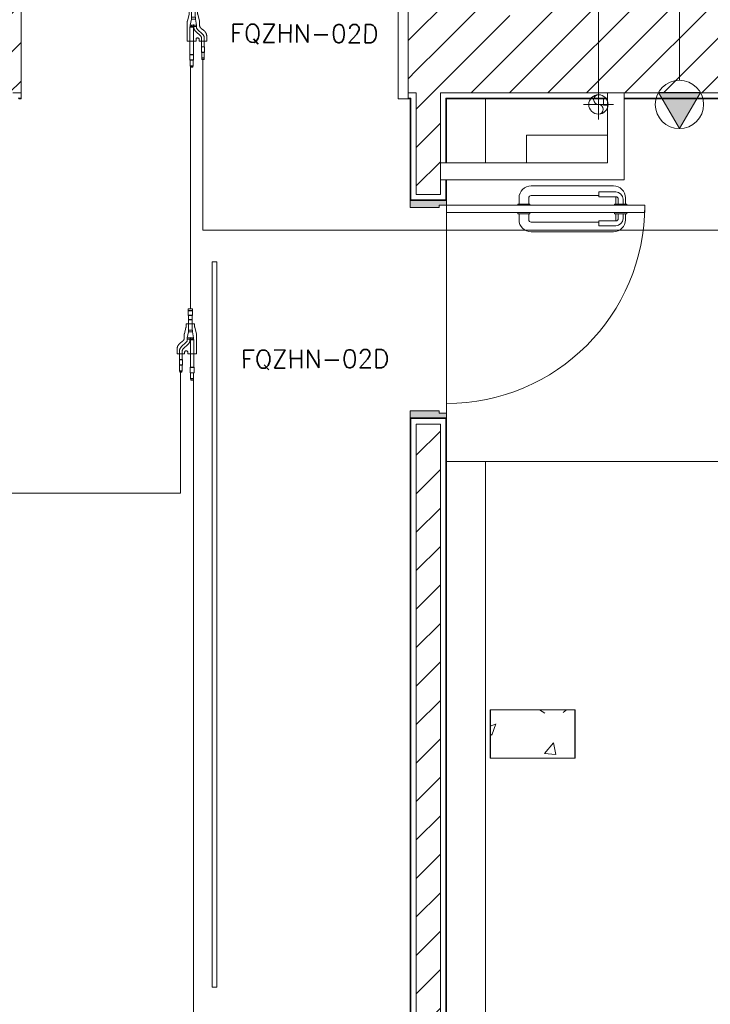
# Model space of a CAD drawing. Header units: metres. Extents: x 1.7 to 42.3, y -72.9 to -47.6.
# Tile 122 of 216: x 9.8 to 12.6, y -58.6 to -54.5. Entities that reach past the tile are written whole.
import ezdxf

# ---------------------------------------------------------------- set-up
doc = ezdxf.new("R2010")
doc.units = ezdxf.units.M
doc.linetypes.add('IMPORT-DASHDOT', pattern=[25.4, 12.7, -6.35, 0, -6.35])
doc.linetypes.add('Oculto 1_5', pattern=[0.0022, 0.0015, -0.0007])
for name, color, linetype, lineweight, true_color in [('2PAV - FRIG_dwg', 7, 'Continuous', 18, 0x767676), ('HVAC-RFNT', 30, 'Continuous', 18, 0xff7f00), ('M-MNTG-IDEN', 1, 'Continuous', 9, 0xff0000), ('TUB_FRIGO', 30, 'Continuous', 18, 0xff7f00)]:
    doc.layers.add(name, color=color, linetype=linetype, lineweight=lineweight, true_color=true_color)
for name, color, linetype, lineweight in [('A-COLS', 7, 'Continuous', 18), ('A-DOOR', 7, 'Continuous', 18), ('A-FLOR', 7, 'Continuous', 18), ('A-GENM', 7, 'Continuous', 18), ('A-WALL', 7, 'Continuous', 18), ('A-WALL-PATT', 7, 'Continuous', 18), ('I-WALL', 7, 'Continuous', 18), ('M-MNTG', 7, 'Continuous', 18), ('S-COLS', 7, 'Continuous', 18)]:
    doc.layers.add(name, color=color, linetype=linetype, lineweight=lineweight)
doc.styles.add('RomanS', font='romans__.ttf', dxfattribs={"height": 0.075})
pattern_1 = [(50, (21.555, -62.9), (0.546555, -0.047815), [0.05715, -0.62865]), (355, (21.555, -62.9), (-0.105728, 0.573166), [0.04572, -0.50292]), (100.451, (21.601, -62.904), (0.440828, 0.525349), [0.04857, -0.53427]), (46.184, (21.555, -62.748), (0.813237, -0.12613), [0.08573, -0.94298]), (96.636, (21.623, -62.758), (0.712212, 0.742287), [0.07286, -0.80141]), (351.184, (21.555, -62.748), (0.712217, 0.742274), [0.06858, -0.75438]), (21, (21.631, -62.786), (0.454846, -0.306795), [0.05715, -0.62865]), (326, (21.631, -62.786), (0.185405, 0.55256), [0.04572, -0.50292]), (71.451, (21.669, -62.811), (0.640251, 0.245763), [0.04857, -0.53427]), (37.5, (21.555, -62.9), (0.009261, 0.2536672), [0.02515, -0.47168, 0.02515, -0.48539, -0.50482]), (37.5, (21.555, -62.9), (0.009261, 0.2536672), [-1.007, 0.02515, -0.47968]), (7.5, (21.555, -62.9), (0.200456, 0.300546), [0.02515, -0.26594, 0.02515, -0.46025, -0.1924]), (7.5, (21.555, -62.9), (0.200456, 0.300546), [-0.77648, 0.02515, -0.16726]), (327.5, (21.385, -62.9), (0.4067682, -0.0171882), [0.02515, -0.16535, 0.02515, -0.56921, -0.78867]), (327.5, (21.385, -62.9), (0.4067682, -0.0171882), [-0.78486, 0.02515, -0.76352]), (317.5, (21.309, -62.9), (0.444383, 0.0762794), [0.02515, -0.2225, 0.02515, -0.36957, -0.56007]), (317.5, (21.309, -62.9), (0.444383, 0.0762794), [-0.64237, 0.02515, -0.53492])]
pattern_2 = [(45, (21.555, -62.9), (-0.0795495, 0.0795495), [])]

# ---------------------------------------------------------------- blocks, each defined once
blk = doc.blocks.new('Paredes 25 - Paredes 21-7862988-2PAV - FRIGORÍFICA')
at = {"layer": 'A-WALL', "color": 253, "true_color": 0xaaaaaa}
for p in [(12.2076, -54.8416), (12.224, -54.8679)]:
    blk.add_line(p, (12.2076, -54.8679), dxfattribs=at)
blk = doc.blocks.new('Led_Stripe_11805 - Led_Stripe_11805-7511531-2PAV - FRIGORÍFICA')
at = {"layer": 'A-GENM', "color": 253, "true_color": 0xaaaaaa}
for p, q in [((-1.5, -0.01), (-1.5, 0.01)), ((-1.5, 0.01), (1.5, 0.01)), ((1.5, 0.01), (1.5, -0.01)), ((1.5, -0.01), (-1.5, -0.01))]:
    blk.add_line(p, q, dxfattribs=at)
blk = doc.blocks.new('Porta sala de aula e laboratorio - P1 PORTA ESTUDIO-8756481-2PAV - FRIGORÍFICA')
at = {"layer": 'A-DOOR', "true_color": 0xcac0b7}
h = blk.add_hatch(color=9, dxfattribs=at)
h.paths.add_polyline_path([(0.45, -0.075), (0.45, 0.075), (0.43, 0.075), (0.43, 0.045), (0.42, 0.045), (0.42, -0.075), (0.43, -0.075)])
h.paths.add_polyline_path([(-0.42, 0.045), (-0.43, 0.045), (-0.43, 0.075), (-0.45, 0.075), (-0.45, -0.075), (-0.42, -0.075)])
at = {"layer": 'A-DOOR', "color": 253, "true_color": 0xaaaaaa}
for p, q in [((-0.4, 0.895), (-0.43, 0.895)), ((-0.43, 0.895), (-0.43, 0.075)), ((-0.4, 0.075), (-0.4, 0.895)), ((-0.435, 0.815), (-0.46, 0.815)), ((-0.43, 0.82), (-0.435, 0.82)), ((-0.435, 0.82), (-0.435, 0.77)), ((-0.4, 0.82), (-0.395, 0.82)), ((-0.395, 0.82), (-0.395, 0.77)), ((-0.395, 0.815), (-0.37, 0.815)), ((-0.485, 0.705), (-0.485, 0.775)), ((-0.465, 0.775), (-0.465, 0.705)), ((-0.46, 0.775), (-0.435, 0.775)), ((-0.455, 0.805), (-0.435, 0.805)), ((-0.435, 0.785), (-0.455, 0.785)), ((-0.375, 0.805), (-0.395, 0.805)), ((-0.395, 0.785), (-0.375, 0.785)), ((-0.37, 0.775), (-0.395, 0.775)), ((-0.365, 0.775), (-0.365, 0.705)), ((-0.345, 0.705), (-0.345, 0.775)), ((-0.51, 0.765), (-0.51, 0.425)), ((-0.435, 0.77), (-0.43, 0.77)), ((-0.395, 0.77), (-0.4, 0.77)), ((-0.32, 0.765), (-0.32, 0.425)), ((-0.465, 0.705), (-0.485, 0.705)), ((-0.47, 0.425), (-0.47, 0.705)), ((-0.365, 0.705), (-0.345, 0.705)), ((-0.36, 0.425), (-0.36, 0.705)), ((-0.435, 0.415), (-0.46, 0.415)), ((-0.43, 0.42), (-0.435, 0.42)), ((-0.435, 0.42), (-0.435, 0.37)), ((-0.4, 0.42), (-0.395, 0.42)), ((-0.395, 0.42), (-0.395, 0.37)), ((-0.395, 0.415), (-0.37, 0.415)), ((-0.46, 0.375), (-0.435, 0.375)), ((-0.435, 0.37), (-0.43, 0.37)), ((-0.395, 0.37), (-0.4, 0.37)), ((-0.37, 0.375), (-0.395, 0.375)), ((-0.45, 0.075), (-0.43, 0.075)), ((-0.45, -0.075), (-0.45, 0.075)), ((-0.43, 0.075), (-0.4, 0.075)), ((-0.43, 0.075), (-0.43, 0.045)), ((-0.43, 0.045), (-0.42, 0.045)), ((-0.42, 0.045), (-0.42, -0.075)), ((0.42, -0.075), (0.42, 0.045)), ((0.42, 0.045), (0.43, 0.045)), ((0.43, 0.075), (0.45, 0.075)), ((0.43, 0.045), (0.43, 0.075)), ((0.45, 0.075), (0.45, -0.075)), ((-0.42, -0.075), (-0.45, -0.075)), ((0.45, -0.075), (0.42, -0.075))]:
    blk.add_line(p, q, dxfattribs=at)
for centre, radius, start, end in [((-0.43, 0.075), 0.82, 360, 90), ((-0.46, 0.765), 0.05, 90, 180), ((-0.37, 0.765), 0.05, 360, 90), ((-0.455, 0.775), 0.03, 90, 180), ((-0.455, 0.775), 0.01, 90, 180), ((-0.46, 0.765), 0.01, 90, 120), ((-0.375, 0.775), 0.03, 0, 90), ((-0.375, 0.775), 0.01, 0, 90), ((-0.37, 0.765), 0.01, 60, 90), ((-0.46, 0.425), 0.05, 180, 270), ((-0.46, 0.425), 0.01, 180, 270), ((-0.37, 0.425), 0.05, 270, 360), ((-0.37, 0.425), 0.01, 270, 360)]:
    blk.add_arc(centre, radius, start, end, dxfattribs=at)
blk = doc.blocks.new('4 GRE - ESCOLA DE CINEMA E AUDIOVISUAL CINE REX R07_rvt-1-2PAV - FRIGORÍFICA')
at = {"layer": 'A-WALL-PATT', "true_color": 0xd4d4d4}
h = blk.add_hatch(dxfattribs=at)
h.set_pattern_fill('FP_2', color=254, style=0, pattern_type=2)
h.set_pattern_definition(pattern_2)
h.paths.add_polyline_path([(34.6414, -54.8165), (34.6587, -54.8165), (34.6587, -54.3665), (34.6373, -54.3665), (34.6373, -54.8165)])
h.paths.add_polyline_path([(32.8478, -54.8165), (33.6873, -54.8165), (33.6873, -54.3665), (11.9396, -54.3665), (11.9396, -54.4969), (11.7396, -54.4969), (11.7396, -54.3665), (11.3998, -54.3665), (11.3998, -54.8165), (11.434, -54.8165), (11.434, -54.5715), (11.534, -54.5715), (11.534, -54.8165), (12.4365, -54.8165), (12.4355, -54.8148), (12.6087, -54.8148), (12.6087, -54.8165), (32.674, -54.8165)])
h.paths.add_polyline_path([(9.7657, -54.8165), (9.7998, -54.8165), (9.7998, -54.3665), (5.5173, -54.3665), (5.5173, -54.8165), (9.6948, -54.8165)])
h = blk.add_hatch(dxfattribs=at)
h.set_pattern_fill('FP_1', color=254, style=0, pattern_type=2)
h.set_pattern_definition(pattern_1)
h.paths.add_polyline_path([(34.6123, -54.8415), (34.6587, -54.8415), (34.6587, -54.839), (34.6148, -54.839), (34.6148, -54.5915), (34.6123, -54.5915), (34.6123, -54.8215)])
h.paths.add_polyline_path([(33.5, -54.8415), (33.7123, -54.8415), (33.7123, -54.5915), (33.7098, -54.5915), (33.7098, -54.839), (33.129, -54.839), (33.129, -54.8415), (33.1739, -54.8415)])
h.paths.add_polyline_path([(32.5217, -54.8415), (32.6515, -54.8415), (32.6515, -54.839), (29.4492, -54.8395), (29.4492, -54.8415), (31.8695, -54.8415)])
h.paths.add_polyline_path([(33.1205, -54.8415), (33.1205, -54.839), (33.1165, -54.839), (33.1165, -54.8415), (33.119, -54.8415)])
h.paths.add_polyline_path([(29.3228, -54.8415), (29.3228, -54.839), (26.3937, -54.839), (26.3937, -54.8415), (26.6519, -54.8415)])
h.paths.add_polyline_path([(26.2673, -54.8415), (26.2673, -54.839), (22.5437, -54.839), (22.5437, -54.8415)])
h.paths.add_polyline_path([(22.4173, -54.8415), (22.4173, -54.839), (19.0149, -54.839), (19.0149, -54.8415), (21.4343, -54.8415)])
h.paths.add_polyline_path([(18.8885, -54.8415), (18.8885, -54.839), (15.5137, -54.839), (15.5137, -54.8415), (18.8256, -54.8415)])
h.paths.add_polyline_path([(14.5863, -54.8415), (14.6015, -54.8415), (14.6015, -54.839), (12.5945, -54.8394), (12.5932, -54.8415), (14.2602, -54.8415)])
h.paths.add_polyline_path([(14.749, -54.8415), (15.3873, -54.8415), (15.3873, -54.839), (14.7465, -54.839), (14.7465, -54.8415)])
h.paths.add_polyline_path([(12.224, -54.8415), (12.224, -54.839), (11.559, -54.839), (11.559, -54.8415), (11.6514, -54.8415)])
h.paths.add_polyline_path([(12.294, -54.8415), (12.4509, -54.8415), (12.4494, -54.839), (12.294, -54.839)])
h.paths.add_polyline_path([(11.409, -54.8415), (11.409, -54.839), (11.3998, -54.839), (11.3998, -54.8415)])
h.paths.add_polyline_path([(9.7882, -54.8415), (9.7998, -54.8415), (9.7998, -54.839), (9.7882, -54.839)])
h.paths.add_polyline_path([(9.6407, -54.8415), (9.6432, -54.8415), (9.6432, -54.839), (5.5087, -54.839), (5.5087, -54.8415), (9.0426, -54.8415)])
h = blk.add_hatch(dxfattribs=at)
h.set_pattern_fill('FP_2', color=254, style=0, pattern_type=2)
h.set_pattern_definition(pattern_2)
h.paths.add_polyline_path([(11.434, -68.1376), (11.534, -68.1376), (11.534, -67.9161), (11.434, -67.9161), (11.434, -68.1319)])
h.paths.add_polyline_path([(11.484, -66.9661), (11.534, -66.9661), (11.534, -56.1865), (11.434, -56.1865), (11.434, -66.9661)])
h.paths.add_polyline_path([(11.534, -55.2365), (11.534, -54.5715), (11.434, -54.5715), (11.434, -55.2365), (11.484, -55.2365)])
h = blk.add_hatch(dxfattribs=at)
h.set_pattern_fill('FP_1', color=254, style=0, pattern_type=2)
h.set_pattern_definition(pattern_1)
h.paths.add_polyline_path([(11.484, -66.9911), (11.484, -66.9886), (11.4115, -66.9886), (11.4115, -56.164), (11.484, -56.164), (11.484, -56.1615), (11.409, -56.1615), (11.409, -66.9911)])
h.paths.add_polyline_path([(11.484, -55.2615), (11.484, -55.259), (11.4115, -55.259), (11.4115, -54.839), (11.409, -54.839), (11.409, -55.2615)])
h = blk.add_hatch(dxfattribs=at)
h.set_pattern_fill('FP_1', color=254, style=0, pattern_type=2)
h.set_pattern_definition(pattern_1)
h.paths.add_polyline_path([(11.5565, -68.1376), (11.559, -68.1376), (11.559, -67.8911), (11.484, -67.8911), (11.484, -67.8936), (11.5565, -67.8936), (11.5565, -67.9213)])
h.paths.add_polyline_path([(11.529, -66.9911), (11.559, -66.9911), (11.559, -65.3561), (11.5565, -65.3561), (11.5565, -66.9886), (11.484, -66.9886), (11.484, -66.9911)])
h.paths.add_polyline_path([(11.559, -65.2861), (11.559, -56.1615), (11.484, -56.1615), (11.484, -56.164), (11.5565, -56.164), (11.5565, -65.2861)])
h.paths.add_polyline_path([(11.529, -55.2615), (11.559, -55.2615), (11.559, -55.1765), (11.5565, -55.1765), (11.5565, -55.259), (11.484, -55.259), (11.484, -55.2615)])
h.paths.add_polyline_path([(11.559, -55.1065), (11.559, -54.839), (11.5565, -54.839), (11.5565, -55.1065)])
at = {"layer": 'S-COLS', "true_color": 0xaaaaaa}
h = blk.add_hatch(dxfattribs=at)
h.set_pattern_fill('FP_1', color=253, style=0, pattern_type=2)
h.set_pattern_definition(pattern_1)
h.paths.add_polyline_path([(12.089, -57.5684), (12.089, -57.3684), (11.739, -57.3684), (11.739, -57.5684)])
at = {"layer": 'A-FLOR', "color": 253, "true_color": 0xaaaaaa}
for p, q in [((11.359, -54.8415), (11.359, -54.3654)), ((11.3998, -54.8415), (11.359, -54.8415)), ((11.7198, -55.1065), (11.7198, -54.8415)), ((11.559, -56.1415), (11.559, -55.2815)), ((11.559, -55.2815), (11.559, -56.1415)), ((11.559, -56.3415), (13.5088, -56.3415)), ((11.7198, -65.2861), (11.7198, -56.3415))]:
    blk.add_line(p, q, dxfattribs=at)
at = {"layer": 'A-WALL', "color": 253, "true_color": 0xaaaaaa}
for p, q in [((9.7998, -54.8415), (9.7998, -54.3415)), ((11.3998, -54.3415), (11.3998, -54.8415)), ((9.7657, -54.8165), (9.7998, -54.8165)), ((9.7882, -54.839), (9.7998, -54.839)), ((9.7907, -54.8415), (9.7998, -54.8415)), ((11.3998, -54.8165), (11.409, -54.8165)), ((11.3998, -54.839), (11.409, -54.839)), ((11.3998, -54.8415), (11.409, -54.8415)), ((11.409, -54.8165), (11.4115, -54.8165)), ((11.409, -54.839), (11.4115, -54.839)), ((11.4115, -54.839), (11.409, -54.839)), ((11.409, -54.8415), (11.409, -55.2615)), ((11.4115, -54.8165), (11.434, -54.8165)), ((11.434, -54.8165), (11.4115, -54.8165)), ((11.4115, -54.839), (11.4115, -55.259)), ((11.434, -54.8165), (11.434, -55.2365)), ((11.534, -54.8165), (11.5565, -54.8165)), ((11.534, -55.1065), (11.534, -54.8165)), ((11.5565, -54.8165), (11.534, -54.8165)), ((11.5565, -54.8165), (11.559, -54.8165)), ((11.5565, -54.839), (11.559, -54.839)), ((11.5565, -55.1065), (11.5565, -54.839)), ((11.559, -54.839), (11.5565, -54.839)), ((11.559, -54.8165), (12.224, -54.8165)), ((11.559, -54.839), (12.224, -54.839)), ((11.559, -54.8415), (12.224, -54.8415)), ((11.559, -55.1065), (11.559, -54.8415)), ((12.224, -54.8165), (12.294, -54.8165)), ((12.224, -54.8165), (12.294, -54.8165)), ((12.224, -54.839), (12.224, -54.8165)), ((12.224, -54.8415), (12.224, -54.839)), ((12.294, -54.8165), (14.624, -54.8165)), ((12.294, -54.839), (12.294, -54.8165)), ((12.294, -54.839), (14.6015, -54.839)), ((12.294, -54.8415), (12.294, -54.839)), ((12.294, -54.8415), (14.599, -54.8415)), ((11.534, -55.1765), (11.534, -55.1065)), ((11.534, -55.1065), (11.5565, -55.1065)), ((11.534, -55.1765), (11.534, -55.1065)), ((11.5565, -55.1065), (11.559, -55.1065)), ((11.534, -55.2365), (11.534, -55.1765)), ((11.534, -55.1765), (11.5565, -55.1765)), ((11.5565, -55.259), (11.5565, -55.1765)), ((11.5565, -55.1765), (11.559, -55.1765)), ((11.559, -55.2615), (11.559, -55.1765)), ((11.434, -55.2365), (11.484, -55.2365)), ((11.484, -55.2365), (11.534, -55.2365)), ((11.4115, -55.259), (11.484, -55.259)), ((11.484, -55.259), (11.5565, -55.259)), ((11.409, -56.1615), (11.409, -66.9911)), ((11.4115, -56.164), (11.4115, -66.9886)), ((11.484, -56.164), (11.4115, -56.164)), ((11.434, -56.1865), (11.434, -66.9661)), ((11.484, -56.1865), (11.434, -56.1865)), ((11.5565, -56.164), (11.484, -56.164)), ((11.534, -56.1865), (11.484, -56.1865)), ((11.534, -65.2861), (11.534, -56.1865)), ((11.5565, -65.2861), (11.5565, -56.164)), ((11.559, -65.2861), (11.559, -56.1615))]:
    blk.add_line(p, q, dxfattribs=at)
at = {"layer": 'I-WALL', "color": 253, "true_color": 0xaaaaaa}
for p, q in [((12.224, -54.8415), (12.224, -55.1065)), ((12.294, -55.1065), (12.294, -54.8415)), ((12.224, -55.1065), (11.559, -55.1065)), ((12.294, -55.1765), (12.294, -55.1065)), ((11.559, -55.1765), (12.294, -55.1765))]:
    blk.add_line(p, q, dxfattribs=at)
at = {"layer": 'S-COLS', "color": 253, "true_color": 0xaaaaaa}
for p, q in [((12.089, -57.3684), (11.739, -57.3684)), ((11.739, -57.3684), (11.739, -57.5684)), ((12.089, -57.5684), (12.089, -57.3684)), ((11.739, -57.5684), (12.089, -57.5684))]:
    blk.add_line(p, q, dxfattribs=at)
at = {"layer": 'A-DOOR', "color": 253, "lineweight": 18, "true_color": 0xaaaaaa, "rotation": 269.9999999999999}
blk.add_blockref('Porta sala de aula e laboratorio - P1 PORTA ESTUDIO-8756481-2PAV - FRIGORÍFICA', (11.484, -55.7115), dxfattribs=at)
at = {"layer": 'A-GENM', "color": 253, "lineweight": 18, "true_color": 0xaaaaaa, "extrusion": (0, 0, -1), "rotation": 269.9999999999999}
blk.add_blockref('Led_Stripe_11805 - Led_Stripe_11805-7511531-2PAV - FRIGORÍFICA', (-10.5998, -57.0154), dxfattribs=at)
at = {"layer": 'A-WALL', "color": 253, "lineweight": 18, "true_color": 0xaaaaaa}
blk.add_blockref('Paredes 25 - Paredes 21-7862988-2PAV - FRIGORÍFICA', (0, 0), dxfattribs=at)
blk = doc.blocks.new('Family - L246-299806-2PAV - FRIGORÍFICA')
at = {"layer": 'A-FLOR', "color": 253, "true_color": 0xaaaaaa}
for p, q in [((-1.355, 1.0735), (-1.355, 1.1884)), ((-1.355, 1.1884), (-1.0213, 1.1884))]:
    blk.add_line(p, q, dxfattribs=at)
blk = doc.blocks.new('Family - P23-300318-2PAV - FRIGORÍFICA')
at = {"layer": 'S-COLS', "color": 253, "true_color": 0xaaaaaa}
for p, q in [((0.175, 0.1), (-0.175, 0.1)), ((-0.175, 0.1), (-0.175, -0.1)), ((0.175, -0.1), (0.175, 0.1)), ((-0.175, -0.1), (0.175, -0.1))]:
    blk.add_line(p, q, dxfattribs=at)
blk = doc.blocks.new('Family - P23-301605-2PAV - FRIGORÍFICA')
at = {"layer": 'S-COLS', "color": 253, "true_color": 0xaaaaaa}
for p, q in [((0.175, 0.1), (-0.175, 0.1)), ((-0.175, 0.1), (-0.175, -0.1)), ((0.175, -0.1), (0.175, 0.1)), ((-0.175, -0.1), (0.175, -0.1))]:
    blk.add_line(p, q, dxfattribs=at)
blk = doc.blocks.new('ESTRUTURAL CINE REX _011_IFC-1-2PAV - FRIGORÍFICA')
at = {"layer": 'A-COLS', "color": 253, "lineweight": 18, "true_color": 0xaaaaaa}
blk.add_blockref('Family - P23-301605-2PAV - FRIGORÍFICA', (11.9153, -57.4684), dxfattribs=at)
at = {"layer": 'A-FLOR', "color": 253, "lineweight": 18, "true_color": 0xaaaaaa}
blk.add_blockref('Family - L246-299806-2PAV - FRIGORÍFICA', (13.2453, -56.18), dxfattribs=at)
at = {"layer": 'S-COLS', "color": 253, "lineweight": 18, "true_color": 0xaaaaaa}
blk.add_blockref('Family - P23-300318-2PAV - FRIGORÍFICA', (11.9153, -57.4684), dxfattribs=at)
blk = doc.blocks.new('Ponto de dreno - PONTO DE DRENO-878181-2PAV - FRIGORÍFICA')
at = {"layer": 'M-MNTG'}
for p, q in [((0, -0.0625), (0, 0.0625)), ((-0.0625, 0), (0.0625, 0)), ((0, 0.02), (0, 0))]:
    blk.add_line(p, q, dxfattribs=at)
blk.add_circle((0, 0), 0.04, dxfattribs=at)
for centre, start, end in [((0, 0.02), 90, 270), ((0, -0.02), 270, 90)]:
    blk.add_arc(centre, 0.02, start, end, dxfattribs=at)
blk = doc.blocks.new('Ponto de força - PONTO DE FORÇA - EQUIPAMENTO-V51-2PAV - FRIGORÍFICA')
at = {"layer": 'M-MNTG', "linetype": 'Oculto 1_5', "true_color": 0xff0000}
blk.add_hatch(color=1, dxfattribs=at).paths.add_polyline_path([(0, -0.1), (0.0866, 0.05), (-0.0866, 0.05), (-0.0505, -0.0125)])
at = {"layer": 'M-MNTG'}
for p, q in [((0.0866, 0.05), (-0.0866, 0.05)), ((-0.0866, 0.05), (0, -0.1)), ((0, -0.1), (0.0866, 0.05))]:
    blk.add_line(p, q, dxfattribs=at)
blk.add_circle((0, 0), 0.1, dxfattribs=at)
blk = doc.blocks.new('2PAV - FRIG_dwg_A$C6C196F98-1155283-2PAV - FRIGORÍFICA')
at = {"layer": 'HVAC-RFNT'}
for p, q in [((-0.4352, 0.0756), (-0.4352, 0.0585)), ((-0.3936, 0.0566), (-0.3936, 0.0775)), ((-0.358, 0.0566), (-0.358, 0.0775)), ((-0.4485, 0.0013), (-0.4485, -0.0259)), ((-0.4125, -0.0259), (-0.4125, 0.0013)), ((-0.2136, 0.0218), (-0.2186, 0.0218)), ((-0.2178, -0.0252), (-0.2178, 0.0002)), ((-0.2038, 0.0028), (-0.2038, 0.0218)), ((-0.161, 0.0127), (-0.161, -0.0127)), ((-0.0735, -0.0134), (-0.0735, 0.0138)), ((-0.0436, -0.0146), (-0.0436, 0.0146)), ((-0.0106, -0.0157), (-0.0106, 0.0157)), ((-0.4902, -0.0017), (-0.4902, -0.0229)), ((-0.2155, -0.0218), (-0.2155, -0.0028)), ((-0.2136, -0.0017), (-0.2038, -0.0017)), ((-0.0754, -0.0127), (-0.1492, -0.0127))]:
    blk.add_line(p, q, dxfattribs=at)
at = {"layer": 'HVAC-RFNT', "color": 251, "true_color": 0x656565}
blk.add_line((-0.3167, -0.0434), (-0.1811, -0.0434), dxfattribs=at)
at = {"layer": 'HVAC-RFNT', "linetype": 'IMPORT-DASHDOT'}
blk.add_line((-0.2136, -0.0123), (-0.2038, -0.0123), dxfattribs=at)
at = {"layer": 'HVAC-RFNT', "flags": 128}
for points in [[(-0.4375, 0.0597), (-0.4455, 0.0597), (-0.4455, 0.0748), (-0.4375, 0.0748)], [(-0.3959, 0.0756), (-0.4364, 0.0756), (-0.4375, 0.0748), (-0.4375, 0.0597), (-0.4364, 0.0585), (-0.3959, 0.0585), (-0.3959, 0.0756), (-0.3947, 0.0775), (-0.3568, 0.0775), (-0.3561, 0.0767)], [(-0.3561, 0.0578), (-0.3561, 0.0767), (-0.2962, 0.0767), (-0.2943, 0.0767), (-0.2921, 0.0763), (-0.2902, 0.0763), (-0.2883, 0.076), (-0.2864, 0.0752), (-0.2845, 0.0748), (-0.2826, 0.0741), (-0.2807, 0.0733), (-0.2788, 0.0725), (-0.2769, 0.0718), (-0.2754, 0.0706), (-0.2735, 0.0695), (-0.272, 0.0684), (-0.2705, 0.0669), (-0.269, 0.0657), (-0.2674, 0.0642), (-0.2337, 0.0286), (-0.2322, 0.0271), (-0.2303, 0.0256), (-0.2288, 0.0244), (-0.2269, 0.0237), (-0.225, 0.0229), (-0.2227, 0.0225), (-0.2208, 0.0222), (-0.2186, 0.0218)], [(-0.2136, -0.0028), (-0.2155, -0.0028), (-0.2167, 0.0002), (-0.4106, 0.0002), (-0.4118, 0.0013), (-0.4493, 0.0013), (-0.4504, -0.0017)], [(-0.2136, -0.0218), (-0.2155, -0.0218), (-0.2167, -0.0252), (-0.4106, -0.0252), (-0.4106, 0.0002)], [(-0.2136, 0.0028), (-0.2186, 0.0028), (-0.2208, 0.0028), (-0.2227, 0.0032), (-0.2246, 0.0036), (-0.2269, 0.004), (-0.2288, 0.0044), (-0.2307, 0.0047), (-0.2326, 0.0055), (-0.2345, 0.0063), (-0.236, 0.007), (-0.2379, 0.0081), (-0.2398, 0.0089), (-0.2413, 0.01), (-0.2428, 0.0112), (-0.2447, 0.0127), (-0.2458, 0.0138), (-0.2474, 0.0153), (-0.2815, 0.0513), (-0.283, 0.0525), (-0.2845, 0.054), (-0.2864, 0.0551), (-0.2883, 0.0559), (-0.2902, 0.0566), (-0.2921, 0.0574), (-0.2943, 0.0574), (-0.2962, 0.0578), (-0.3561, 0.0578), (-0.3568, 0.0566), (-0.3947, 0.0566), (-0.3959, 0.0585)], [(-0.2038, 0.0021), (-0.2023, 0.0013), (-0.2019, 0.0002), (-0.2023, -0.0013), (-0.2038, -0.0017), (-0.2038, -0.0229), (-0.161, -0.0138), (-0.161, 0.0138), (-0.2038, 0.0229), (-0.2136, 0.0229), (-0.2136, -0.0229), (-0.2038, -0.0229)], [(-0.2136, 0.0021), (-0.2038, 0.0021), (-0.2038, 0.0229)], [(-0.161, -0.0138), (-0.1492, -0.0138), (-0.1492, 0.0138), (-0.161, 0.0138)], [(-0.1492, 0.0127), (-0.0754, 0.0127), (-0.0746, 0.0138), (-0.0455, 0.0138)], [(-0.0455, -0.0134), (-0.0455, 0.0138), (-0.0447, 0.0146), (-0.0129, 0.0146), (-0.0129, -0.0146), (-0.0447, -0.0146), (-0.0455, -0.0134), (-0.0746, -0.0134), (-0.0754, -0.0127), (-0.0754, 0.0127)], [(-0.0129, 0.0146), (-0.0117, 0.0157), (0, 0.0157), (0, -0.0157), (-0.0117, -0.0157), (-0.0129, -0.0146)], [(-0.4921, -0.0214), (-0.4921, -0.0036), (-0.5, -0.0036), (-0.5, -0.0214), (-0.4921, -0.0214), (-0.4913, -0.0229), (-0.4504, -0.0229), (-0.4493, -0.0259), (-0.4118, -0.0259), (-0.4106, -0.0252)], [(-0.4504, -0.0229), (-0.4504, -0.0017), (-0.4913, -0.0017), (-0.4921, -0.0036)]]:
    blk.add_lwpolyline(points, dxfattribs=at)
at = {"layer": 'HVAC-RFNT', "color": 251, "linetype": 'IMPORT-DASHDOT', "true_color": 0x656565, "flags": 128}
for points in [[(-0.1811, -0.0434), (-0.1792, -0.043), (-0.1773, -0.043), (-0.1758, -0.0426), (-0.1739, -0.0422), (-0.1296, -0.0309), (-0.1277, -0.0305), (-0.1258, -0.0301), (-0.1239, -0.0297), (-0.122, -0.0297), (-0.1057, -0.0297), (-0.1057, 0.0297), (-0.122, 0.0297), (-0.1239, 0.0297), (-0.1258, 0.0301), (-0.1277, 0.0305), (-0.1296, 0.0309), (-0.1739, 0.0422), (-0.1758, 0.0426), (-0.1773, 0.043), (-0.1792, 0.0434), (-0.1811, 0.0434), (-0.2038, 0.0434), (-0.2053, 0.0434), (-0.2072, 0.0434), (-0.2087, 0.0438), (-0.2106, 0.0441), (-0.2121, 0.0445), (-0.2136, 0.0449), (-0.2155, 0.0456), (-0.2171, 0.0464), (-0.2186, 0.0472), (-0.2201, 0.0483), (-0.2212, 0.0491), (-0.2227, 0.0502), (-0.2239, 0.0513), (-0.225, 0.0525), (-0.2265, 0.054), (-0.2273, 0.0551), (-0.2398, 0.0714), (-0.2409, 0.0729), (-0.2417, 0.0741), (-0.2428, 0.0752), (-0.244, 0.0763), (-0.2451, 0.0775), (-0.2462, 0.079), (-0.2477, 0.0797), (-0.2489, 0.0809), (-0.25, 0.082), (-0.2515, 0.0831), (-0.2527, 0.0839), (-0.2542, 0.0847), (-0.2553, 0.0858), (-0.2568, 0.0866), (-0.2583, 0.0873), (-0.2599, 0.0881), (-0.261, 0.0888), (-0.2625, 0.0896), (-0.264, 0.09), (-0.2655, 0.0907), (-0.2671, 0.0911), (-0.2686, 0.0915), (-0.2705, 0.0922), (-0.272, 0.0926), (-0.2735, 0.093), (-0.275, 0.093), (-0.2769, 0.0934), (-0.2784, 0.0938), (-0.2799, 0.0938), (-0.2818, 0.0938), (-0.2833, 0.0941), (-0.2849, 0.0941), (-0.3167, 0.0941), (-0.3167, 0.0403)], [(-0.3167, 0.0403), (-0.3046, 0.0403), (-0.3034, 0.0403), (-0.3027, 0.04), (-0.3004, 0.0396), (-0.2985, 0.0384), (-0.297, 0.0369), (-0.2955, 0.0354), (-0.2947, 0.0335), (-0.294, 0.0316), (-0.294, 0.0305), (-0.294, 0.0294), (-0.294, 0.0282), (-0.294, 0.0271), (-0.2947, 0.0252), (-0.2955, 0.0233), (-0.297, 0.0218), (-0.2985, 0.0203), (-0.3004, 0.0191), (-0.3027, 0.0188), (-0.3034, 0.0184), (-0.3046, 0.0184), (-0.3167, 0.0184), (-0.3167, -0.0434)]]:
    blk.add_lwpolyline(points, dxfattribs=at)
blk = doc.blocks.new('2PAV - FRIG_dwg_A$C6C196F98-1155284-2PAV - FRIGORÍFICA')
at = {"layer": 'HVAC-RFNT'}
for p, q in [((-0.4352, 0.0756), (-0.4352, 0.0585)), ((-0.3936, 0.0566), (-0.3936, 0.0775)), ((-0.358, 0.0566), (-0.358, 0.0775)), ((-0.4485, 0.0013), (-0.4485, -0.0259)), ((-0.4125, -0.0259), (-0.4125, 0.0013)), ((-0.2136, 0.0218), (-0.2186, 0.0218)), ((-0.2178, -0.0252), (-0.2178, 0.0002)), ((-0.2038, 0.0028), (-0.2038, 0.0218)), ((-0.161, 0.0127), (-0.161, -0.0127)), ((-0.0735, -0.0134), (-0.0735, 0.0138)), ((-0.0436, -0.0146), (-0.0436, 0.0146)), ((-0.0106, -0.0157), (-0.0106, 0.0157)), ((-0.4902, -0.0017), (-0.4902, -0.0229)), ((-0.2155, -0.0218), (-0.2155, -0.0028)), ((-0.2136, -0.0017), (-0.2038, -0.0017)), ((-0.0754, -0.0127), (-0.1492, -0.0127))]:
    blk.add_line(p, q, dxfattribs=at)
at = {"layer": 'HVAC-RFNT', "color": 251, "true_color": 0x656565}
blk.add_line((-0.3167, -0.0434), (-0.1811, -0.0434), dxfattribs=at)
at = {"layer": 'HVAC-RFNT', "linetype": 'IMPORT-DASHDOT'}
blk.add_line((-0.2136, -0.0123), (-0.2038, -0.0123), dxfattribs=at)
at = {"layer": 'HVAC-RFNT', "flags": 128}
for points in [[(-0.4375, 0.0597), (-0.4455, 0.0597), (-0.4455, 0.0748), (-0.4375, 0.0748)], [(-0.3959, 0.0756), (-0.4364, 0.0756), (-0.4375, 0.0748), (-0.4375, 0.0597), (-0.4364, 0.0585), (-0.3959, 0.0585), (-0.3959, 0.0756), (-0.3947, 0.0775), (-0.3568, 0.0775), (-0.3561, 0.0767)], [(-0.3561, 0.0578), (-0.3561, 0.0767), (-0.2962, 0.0767), (-0.2943, 0.0767), (-0.2921, 0.0763), (-0.2902, 0.0763), (-0.2883, 0.076), (-0.2864, 0.0752), (-0.2845, 0.0748), (-0.2826, 0.0741), (-0.2807, 0.0733), (-0.2788, 0.0725), (-0.2769, 0.0718), (-0.2754, 0.0706), (-0.2735, 0.0695), (-0.272, 0.0684), (-0.2705, 0.0669), (-0.269, 0.0657), (-0.2674, 0.0642), (-0.2337, 0.0286), (-0.2322, 0.0271), (-0.2303, 0.0256), (-0.2288, 0.0244), (-0.2269, 0.0237), (-0.225, 0.0229), (-0.2227, 0.0225), (-0.2208, 0.0222), (-0.2186, 0.0218)], [(-0.2136, -0.0028), (-0.2155, -0.0028), (-0.2167, 0.0002), (-0.4106, 0.0002), (-0.4118, 0.0013), (-0.4493, 0.0013), (-0.4504, -0.0017)], [(-0.2136, -0.0218), (-0.2155, -0.0218), (-0.2167, -0.0252), (-0.4106, -0.0252), (-0.4106, 0.0002)], [(-0.2136, 0.0028), (-0.2186, 0.0028), (-0.2208, 0.0028), (-0.2227, 0.0032), (-0.2246, 0.0036), (-0.2269, 0.004), (-0.2288, 0.0044), (-0.2307, 0.0047), (-0.2326, 0.0055), (-0.2345, 0.0063), (-0.236, 0.007), (-0.2379, 0.0081), (-0.2398, 0.0089), (-0.2413, 0.01), (-0.2428, 0.0112), (-0.2447, 0.0127), (-0.2458, 0.0138), (-0.2474, 0.0153), (-0.2815, 0.0513), (-0.283, 0.0525), (-0.2845, 0.054), (-0.2864, 0.0551), (-0.2883, 0.0559), (-0.2902, 0.0566), (-0.2921, 0.0574), (-0.2943, 0.0574), (-0.2962, 0.0578), (-0.3561, 0.0578), (-0.3568, 0.0566), (-0.3947, 0.0566), (-0.3959, 0.0585)], [(-0.2038, 0.0021), (-0.2023, 0.0013), (-0.2019, 0.0002), (-0.2023, -0.0013), (-0.2038, -0.0017), (-0.2038, -0.0229), (-0.161, -0.0138), (-0.161, 0.0138), (-0.2038, 0.0229), (-0.2136, 0.0229), (-0.2136, -0.0229), (-0.2038, -0.0229)], [(-0.2136, 0.0021), (-0.2038, 0.0021), (-0.2038, 0.0229)], [(-0.161, -0.0138), (-0.1492, -0.0138), (-0.1492, 0.0138), (-0.161, 0.0138)], [(-0.1492, 0.0127), (-0.0754, 0.0127), (-0.0746, 0.0138), (-0.0455, 0.0138)], [(-0.0455, -0.0134), (-0.0455, 0.0138), (-0.0447, 0.0146), (-0.0129, 0.0146), (-0.0129, -0.0146), (-0.0447, -0.0146), (-0.0455, -0.0134), (-0.0746, -0.0134), (-0.0754, -0.0127), (-0.0754, 0.0127)], [(-0.0129, 0.0146), (-0.0117, 0.0157), (0, 0.0157), (0, -0.0157), (-0.0117, -0.0157), (-0.0129, -0.0146)], [(-0.4921, -0.0214), (-0.4921, -0.0036), (-0.5, -0.0036), (-0.5, -0.0214), (-0.4921, -0.0214), (-0.4913, -0.0229), (-0.4504, -0.0229), (-0.4493, -0.0259), (-0.4118, -0.0259), (-0.4106, -0.0252)], [(-0.4504, -0.0229), (-0.4504, -0.0017), (-0.4913, -0.0017), (-0.4921, -0.0036)]]:
    blk.add_lwpolyline(points, dxfattribs=at)
at = {"layer": 'HVAC-RFNT', "color": 251, "linetype": 'IMPORT-DASHDOT', "true_color": 0x656565, "flags": 128}
for points in [[(-0.1811, -0.0434), (-0.1792, -0.043), (-0.1773, -0.043), (-0.1758, -0.0426), (-0.1739, -0.0422), (-0.1296, -0.0309), (-0.1277, -0.0305), (-0.1258, -0.0301), (-0.1239, -0.0297), (-0.122, -0.0297), (-0.1057, -0.0297), (-0.1057, 0.0297), (-0.122, 0.0297), (-0.1239, 0.0297), (-0.1258, 0.0301), (-0.1277, 0.0305), (-0.1296, 0.0309), (-0.1739, 0.0422), (-0.1758, 0.0426), (-0.1773, 0.043), (-0.1792, 0.0434), (-0.1811, 0.0434), (-0.2038, 0.0434), (-0.2053, 0.0434), (-0.2072, 0.0434), (-0.2087, 0.0438), (-0.2106, 0.0441), (-0.2121, 0.0445), (-0.2136, 0.0449), (-0.2155, 0.0456), (-0.2171, 0.0464), (-0.2186, 0.0472), (-0.2201, 0.0483), (-0.2212, 0.0491), (-0.2227, 0.0502), (-0.2239, 0.0513), (-0.225, 0.0525), (-0.2265, 0.054), (-0.2273, 0.0551), (-0.2398, 0.0714), (-0.2409, 0.0729), (-0.2417, 0.0741), (-0.2428, 0.0752), (-0.244, 0.0763), (-0.2451, 0.0775), (-0.2462, 0.079), (-0.2477, 0.0797), (-0.2489, 0.0809), (-0.25, 0.082), (-0.2515, 0.0831), (-0.2527, 0.0839), (-0.2542, 0.0847), (-0.2553, 0.0858), (-0.2568, 0.0866), (-0.2583, 0.0873), (-0.2599, 0.0881), (-0.261, 0.0888), (-0.2625, 0.0896), (-0.264, 0.09), (-0.2655, 0.0907), (-0.2671, 0.0911), (-0.2686, 0.0915), (-0.2705, 0.0922), (-0.272, 0.0926), (-0.2735, 0.093), (-0.275, 0.093), (-0.2769, 0.0934), (-0.2784, 0.0938), (-0.2799, 0.0938), (-0.2818, 0.0938), (-0.2833, 0.0941), (-0.2849, 0.0941), (-0.3167, 0.0941), (-0.3167, 0.0403)], [(-0.3167, 0.0403), (-0.3046, 0.0403), (-0.3034, 0.0403), (-0.3027, 0.04), (-0.3004, 0.0396), (-0.2985, 0.0384), (-0.297, 0.0369), (-0.2955, 0.0354), (-0.2947, 0.0335), (-0.294, 0.0316), (-0.294, 0.0305), (-0.294, 0.0294), (-0.294, 0.0282), (-0.294, 0.0271), (-0.2947, 0.0252), (-0.2955, 0.0233), (-0.297, 0.0218), (-0.2985, 0.0203), (-0.3004, 0.0191), (-0.3027, 0.0188), (-0.3034, 0.0184), (-0.3046, 0.0184), (-0.3167, 0.0184), (-0.3167, -0.0434)]]:
    blk.add_lwpolyline(points, dxfattribs=at)
blk = doc.blocks.new('2PAV - FRIG_dwg-1115023-2PAV - FRIGORÍFICA')
at = {"layer": 'TUB_FRIGO'}
blk.add_line((-11.0552, 7.1894), (-11.0552, 8.1894), dxfattribs=at)
at = {"layer": 'TUB_FRIGO', "flags": 128}
for points in [[(-7.4242, 8.0514), (-7.4242, 7.5148), (-11.0032, 7.5148), (-11.0032, 8.2228)], [(-11.0966, 6.9276), (-11.0966, 6.4276), (-13.5922, 6.4276)], [(-11.0427, 6.8956), (-11.0427, 0.9724), (-13.4548, 0.9724)]]:
    blk.add_lwpolyline(points, dxfattribs=at)
at = {"extrusion": (0, 0, -1), "xscale": 0.5876005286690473, "yscale": 0.5876005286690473, "zscale": -0.5876005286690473, "rotation": 90.00000000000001}
blk.add_blockref('2PAV - FRIG_dwg_A$C6C196F98-1155283-2PAV - FRIGORÍFICA', (11.0427, 8.4832), dxfattribs=at)
at = {"xscale": 0.5876005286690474, "yscale": 0.5876005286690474, "zscale": 0.5876005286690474, "rotation": 89.99999999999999}
blk.add_blockref('2PAV - FRIG_dwg_A$C6C196F98-1155284-2PAV - FRIGORÍFICA', (-11.0552, 7.1894), dxfattribs=at)
at = {"layer": 'TUB_FRIGO', "color": 7, "char_height": 0.075, "width": 0.834708, "attachment_point": 2, "line_spacing_factor": 0.983083, "style": 'RomanS'}
for insert, rotation in [((-10.584, 8.3663), 359.7708), ((-10.5394, 7.0203), 0.2292)]:
    blk.add_mtext('FQZHN-02D', dxfattribs=dict(at, insert=insert, rotation=rotation))

msp = doc.modelspace()

# ---------------------------------------------------------------- linework, layer by layer
at = {"layer": 'M-MNTG-IDEN'}
for p, q in [((12.5221, -54.7648), (12.5221, -54.3898)), ((12.1873, -54.8023), (12.1873, -54.4273))]:
    msp.add_line(p, q, dxfattribs=at)

# ---------------------------------------------------------------- block references
at = {"lineweight": 5}
for name in ['4 GRE - ESCOLA DE CINEMA E AUDIOVISUAL CINE REX R07_rvt-1-2PAV - FRIGORÍFICA', 'ESTRUTURAL CINE REX _011_IFC-1-2PAV - FRIGORÍFICA']:
    msp.add_blockref(name, (0, 0), dxfattribs=at)
at = {"layer": '2PAV - FRIG_dwg', "color": 7}
msp.add_blockref('2PAV - FRIG_dwg-1115023-2PAV - FRIGORÍFICA', (21.555, -62.9), dxfattribs=at)
at = {"layer": 'M-MNTG'}
for name, p in [('Ponto de força - PONTO DE FORÇA - EQUIPAMENTO-V51-2PAV - FRIGORÍFICA', (12.5221, -54.8648)), ('Ponto de dreno - PONTO DE DRENO-878181-2PAV - FRIGORÍFICA', (12.1873, -54.8648))]:
    msp.add_blockref(name, p, dxfattribs=at)

doc.saveas('drawing.dxf')
